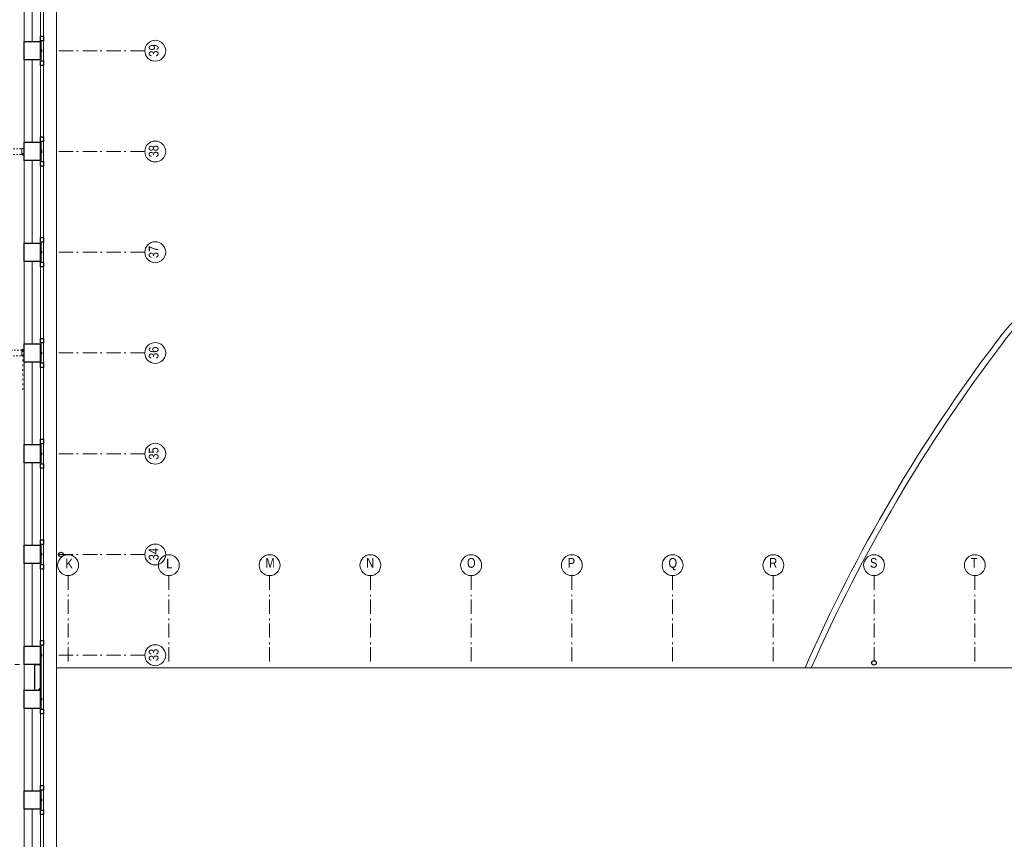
# Model space of a CAD drawing. Header units: millimetres. Extents: x -75976 to 232306, y 42824 to 140527.
# Tile 83 of 199: x 166346 to 183547, y 91814 to 106133. Entities that reach past the tile are written whole.
import ezdxf

# ---------------------------------------------------------------- set-up
doc = ezdxf.new("R2010")
doc.units = ezdxf.units.MM
doc.header["$LTSCALE"] = 400
doc.header["$PDMODE"] = 3
doc.header["$PDSIZE"] = 15
for name, pattern in [('STYLE_01', [0.416641, 0.208282, -0.208359]), ('STYLE_05', [0.208282, 0.069427, -0.138855]), ('STYLE_06', [1.041641, 0.625, -0.208282, 0.069427, -0.138931]), ('STYLE_21', [0.138889, 0.069444, -0.069444])]:
    doc.linetypes.add(name, pattern=pattern)
for name, color, linetype, lineweight in [('Buitenkozijnen', 140, 'Continuous', 15), ('Interieur-systeemwand glas', 140, 'STYLE_21', 15), ('Lijn-stramien', 5, 'STYLE_06', 9), ('mat-baksteen', 5, 'Continuous', 25), ('mat-beton (ihwg)', 5, 'Continuous', 25), ('None', 7, 'Continuous', 9)]:
    doc.layers.add(name, color=color, linetype=linetype, lineweight=lineweight)
doc.styles.add('Arial Narrow', font='ARIALN.TTF', dxfattribs={"height": 222.25})

# ---------------------------------------------------------------- blocks, each defined once
blk = doc.blocks.new('*U167')
at = {"layer": 'Interieur-systeemwand glas', "lineweight": 15}
for p, q in [((-3319, 17749), (-7000, 17749)), ((-3319, 17649), (-7000, 17649))]:
    blk.add_line(p, q, dxfattribs=at)
blk = doc.blocks.new('*U263')
at = {"layer": 'Interieur-systeemwand glas', "color": 43, "linetype": 'Continuous', "lineweight": 9}
blk.add_lwpolyline([(-3309, 17650), (-3309, 17750), (-3269, 17750), (-3269, 17650)], close=True, dxfattribs=at)
at = {"layer": 'Interieur-systeemwand glas', "color": 43, "linetype": 'Continuous', "lineweight": 15}
blk.add_point((-3289, 17650), dxfattribs=at)
blk = doc.blocks.new('*U284')
at = {"layer": 'Interieur-systeemwand glas', "color": 43, "linetype": 'Continuous', "lineweight": 9}
blk.add_lwpolyline([(-4844, 14230), (-4844, 14130), (-4804, 14130), (-4804, 14230)], close=True, dxfattribs=at)
at = {"layer": 'Interieur-systeemwand glas', "color": 43, "linetype": 'Continuous', "lineweight": 15}
for p in [(-5591, 14230), (-4824, 14230), (-4824, 14230)]:
    blk.add_point(p, dxfattribs=at)
at = {"layer": 'Lijn-stramien', "color": 8, "linetype": 'STYLE_05', "lineweight": 5}
for p, q in [((-5591, 14230), (-5591, 13535)), ((-4824, 14230), (-4824, 13535))]:
    blk.add_line(p, q, dxfattribs=at)
blk = doc.blocks.new('*U288')
at = {"layer": 'Interieur-systeemwand glas', "color": 43, "linetype": 'Continuous', "lineweight": 9}
blk.add_lwpolyline([(-4077, 14230), (-4077, 14130), (-4037, 14130), (-4037, 14230)], close=True, dxfattribs=at)
at = {"layer": 'Interieur-systeemwand glas', "color": 43, "linetype": 'Continuous', "lineweight": 15}
for p in [(-4824, 14230), (-4057, 14230), (-4057, 14230)]:
    blk.add_point(p, dxfattribs=at)
at = {"layer": 'Lijn-stramien', "color": 8, "linetype": 'STYLE_05', "lineweight": 5}
for p, q in [((-4824, 14230), (-4824, 13535)), ((-4057, 14230), (-4057, 13535))]:
    blk.add_line(p, q, dxfattribs=at)
blk = doc.blocks.new('*U290')
at = {"layer": 'Interieur-systeemwand glas', "color": 43, "linetype": 'Continuous', "lineweight": 9}
blk.add_lwpolyline([(-3310, 14230), (-3310, 14130), (-3270, 14130), (-3270, 14230)], close=True, dxfattribs=at)
at = {"layer": 'Interieur-systeemwand glas', "color": 43, "linetype": 'Continuous', "lineweight": 15}
for p in [(-4057, 14230), (-3290, 14230), (-3290, 14230)]:
    blk.add_point(p, dxfattribs=at)
at = {"layer": 'Lijn-stramien', "color": 8, "linetype": 'STYLE_05', "lineweight": 5}
for p, q in [((-4057, 14230), (-4057, 13535)), ((-3290, 14230), (-3290, 13535))]:
    blk.add_line(p, q, dxfattribs=at)
blk = doc.blocks.new('*U291')
at = {"layer": 'Interieur-systeemwand glas', "lineweight": 15}
for p, q in [((-6999, 14230), (-3269, 14230)), ((-6999, 14130), (-6839, 14130)), ((-6739, 14130), (-3269, 14130))]:
    blk.add_line(p, q, dxfattribs=at)
at = {"layer": 'None', "color": 7}
for name in ['*U284', '*U288', '*U290']:
    blk.add_blockref(name, (0, 0), dxfattribs=at)
blk = doc.blocks.new('*U298')
at = {"layer": 'Interieur-systeemwand glas'}
blk.add_blockref('*U167', (0, 0), dxfattribs=at)
at = {"layer": 'None', "color": 7}
for name in ['*U263', '*U291']:
    blk.add_blockref(name, (0, 0), dxfattribs=at)
blk = doc.blocks.new('Kolom 280x320')
at = {"layer": 'mat-beton (ihwg)', "lineweight": 25}
blk.add_lwpolyline([(-300, 160), (-20, 160), (-20, -160), (-300, -160)], close=True, dxfattribs=at)
at = {"layer": 'None', "color": 92, "linetype": 'Continuous', "lineweight": 5}
blk.add_point((0, 0), dxfattribs=at)
blk = doc.blocks.new('Gevelpui best 1410 (2D)')
at = {"layer": 'Buitenkozijnen', "lineweight": 15}
for p, q in [((-260, 0), (-260, -1410)), ((-260, 0), (-210, 0)), ((-210, 0), (-210, -1410)), ((-260, -1410), (-210, -1410))]:
    blk.add_line(p, q, dxfattribs=at)
at = {"layer": 'Buitenkozijnen', "color": 92, "lineweight": 25}
for points in [[(-260, 0), (-210, 0), (-210, -80), (-260, -80)], [(-260, -1330), (-210, -1330), (-210, -1410), (-260, -1410)]]:
    blk.add_lwpolyline(points, close=True, dxfattribs=at)
at = {"layer": 'None', "color": 43, "linetype": 'Continuous', "lineweight": 9}
blk.add_line((-410, 15), (-410, -1425), dxfattribs=at)
blk = doc.blocks.new('*X984')
at = {"layer": 'None', "lineweight": 9}
blk.add_line((-3024, 8290), (-2989, 8325), dxfattribs=at)
blk = doc.blocks.new('HWA')
at = {"layer": 'None', "color": 92, "linetype": 'Continuous', "lineweight": 25}
blk.add_circle((0, -74), 40, dxfattribs=at)
blk = doc.blocks.new('*U1211')
at = {"layer": 'None', "color": 8, "linetype": 'Continuous', "lineweight": 5}
for centre, radius, start, end in [((16167, 12639), 3001, 70.1931, 144.4805), ((16167, 12639), 2901, 70.1931, 144.4805), ((5756, -10392), 28168, 57.558, 66.1413), ((5756, -10392), 28268, 57.4554, 66.1413), ((36257, -2686), 28268, 142.8506, 156.2915), ((36257, -2686), 28168, 142.8506, 156.2021), ((-7237, 11485), 28268, 354.3462, 3.9598), ((-7237, 11485), 28168, 354.3265, 3.8572)]:
    blk.add_arc(centre, radius, start, end, dxfattribs=at)
blk = doc.blocks.new('*U1228')
at = {"layer": 'None', "color": 43, "linetype": 'Continuous', "lineweight": 9}
for centre, radius, start, end in [((16167, 12639), 3001, 70.1931, 144.4805), ((16167, 12639), 2901, 70.1931, 144.4805), ((5756, -10392), 28168, 57.558, 66.1413), ((5756, -10392), 28268, 57.4554, 66.1413), ((36257, -2686), 28268, 142.8506, 156.2915), ((36257, -2686), 28168, 142.8506, 156.2021), ((-7237, 11485), 28268, 354.3462, 3.9598), ((-7237, 11485), 28168, 354.3265, 3.8572)]:
    blk.add_arc(centre, radius, start, end, dxfattribs=at)
blk = doc.blocks.new('*U1229')
at = {"layer": 'None', "color": 43, "linetype": 'Continuous', "lineweight": 9}
for centre, radius, start, end in [((16167, 12639), 3001, 70.1931, 144.4805), ((16167, 12639), 2901, 70.1931, 144.4805), ((5756, -10392), 28168, 57.558, 66.1413), ((5756, -10392), 28268, 57.4554, 66.1413), ((36257, -2686), 28268, 142.8506, 156.2915), ((36257, -2686), 28168, 142.8506, 156.2021), ((-7237, 11485), 28268, 354.3462, 3.9598), ((-7237, 11485), 28168, 354.3265, 3.8572)]:
    blk.add_arc(centre, radius, start, end, dxfattribs=at)
blk = doc.blocks.new('*U1336')
at = {"layer": 'None', "color": 7, "linetype": 'STYLE_06', "lineweight": 9}
for p, q in [((-2499, 10290), (-2499, 8790)), ((-739, 10290), (-739, 8790)), ((1021, 10290), (1021, 8790)), ((2781, 10290), (2781, 8790)), ((4541, 10290), (4541, 8790)), ((6301, 10290), (6301, 8790)), ((8061, 10290), (8061, 8790)), ((9821, 10290), (9821, 8790)), ((11581, 10290), (11581, 8790))]:
    blk.add_line(p, q, dxfattribs=at)

msp = doc.modelspace()

# ---------------------------------------------------------------- linework, layer by layer
at = {"linetype": 'Continuous', "lineweight": 0, "flags": 128}
msp.add_lwpolyline([(166421.85564, 121055.0182), (158681.89627, 121055.0182), (158681.89627, 94400.0182), (153551.85564, 94400.0182), (153551.85564, 89034.0182), (166421.85564, 89034.0182), (166421.85564, 121055.0182)], dxfattribs=at)
at = {"layer": 'Buitenkozijnen', "color": 43, "lineweight": 9, "flags": 128}
msp.add_lwpolyline([(166971.85564, 118505.0182), (166991.85564, 118505.0182), (166991.85564, 89280.0182), (166971.85564, 89280.0182)], dxfattribs=at)
at = {"layer": 'Buitenkozijnen', "lineweight": 15}
for points in [[(166721.85564, 105765.0182), (166761.89627, 105765.0182), (166761.89627, 105415.0182), (166721.85564, 105415.0182)], [(166721.85564, 104005.0182), (166761.89627, 104005.0182), (166761.89627, 103655.0182), (166721.85564, 103655.0182)], [(166721.85564, 102245.0182), (166761.89627, 102245.0182), (166761.89627, 101895.0182), (166721.85564, 101895.0182)], [(166721.85564, 100485.0182), (166761.89627, 100485.0182), (166761.89627, 100135.0182), (166721.85564, 100135.0182)], [(166721.85564, 98725.0182), (166761.89627, 98725.0182), (166761.89627, 98375.0182), (166721.85564, 98375.0182)], [(166721.85564, 96965.0182), (166761.89627, 96965.0182), (166761.89627, 96615.0182), (166721.85564, 96615.0182)], [(166721.85564, 95205.0182), (166761.89627, 95205.0182), (166761.89627, 94085.0182), (166721.85564, 94085.0182)], [(166721.85564, 92675.0182), (166761.89627, 92675.0182), (166761.89627, 92325.0182), (166721.85564, 92325.0182)]]:
    msp.add_lwpolyline(points, close=True, dxfattribs=at)
at = {"layer": 'mat-baksteen', "lineweight": 25}
for p, q in [((166601.85564, 94870.0182), (166601.85564, 94420.0182)), ((166601.85564, 94870.0182), (166701.85564, 94870.0182)), ((166701.85564, 94870.0182), (166701.85564, 94420.0182)), ((166601.85564, 94420.0182), (166701.85564, 94420.0182))]:
    msp.add_line(p, q, dxfattribs=at)
at = {"layer": 'None', "color": 7, "linetype": 'STYLE_06', "lineweight": 9}
for p, q in [((168531.53108, 105590.0182), (167031.53108, 105590.0182)), ((168531.53108, 103830.0182), (167031.53108, 103830.0182)), ((168531.53108, 102070.0182), (167031.53108, 102070.0182)), ((168531.53108, 100310.0182), (167031.53108, 100310.0182)), ((168531.53108, 98550.0182), (167031.53108, 98550.0182)), ((168531.53108, 96790.0182), (167031.53108, 96790.0182)), ((183031.85564, 96420.0182), (183031.85564, 94920.0182)), ((168531.53108, 95030.0182), (167031.53108, 95030.0182))]:
    msp.add_line(p, q, dxfattribs=at)
at = {"layer": 'None', "color": 8, "linetype": 'STYLE_01', "lineweight": 5}
msp.add_line((158761.89627, 94870.0182), (166421.85564, 94870.0182), dxfattribs=at)
at = {"layer": 'None', "color": 43, "linetype": 'Continuous', "lineweight": 9}
msp.add_line((190521.85564, 94810.0182), (166991.85564, 94810.0182), dxfattribs=at)
for centre in [(168714.13749, 105590.0182), (168714.13749, 103830.0182), (168714.13749, 102070.0182), (168714.13749, 100310.0182), (168714.13749, 98550.0182), (168714.13749, 96790.0182), (167191.85564, 96602.62462), (168951.85564, 96602.62462), (170711.85564, 96602.62462), (172471.85564, 96602.62462), (174231.85564, 96602.62462), (175991.85564, 96602.62462), (177751.85564, 96602.62462), (179511.85564, 96602.62462), (181271.85564, 96602.62462), (183031.85564, 96602.62462), (168714.13749, 95030.0182)]:
    msp.add_circle(centre, 182.60642, dxfattribs=at)

# ---------------------------------------------------------------- block references
at = {"layer": 'Buitenkozijnen', "color": 7}
for p in [(166971.85564, 107175.0182), (166971.85564, 105415.0182), (166971.85564, 103655.0182), (166971.85564, 101895.0182), (166971.85564, 100135.0182), (166971.85564, 98375.0182), (166971.85564, 96615.0182), (166971.85564, 94085.0182), (166971.85564, 92325.0182)]:
    msp.add_blockref('Gevelpui best 1410 (2D)', p, dxfattribs=at)
at = {"layer": 'Interieur-systeemwand glas', "color": 7}
msp.add_blockref('*U298', (169690.79627, 86130.0182), dxfattribs=at)
at = {"layer": 'mat-baksteen'}
msp.add_blockref('*X984', (169690.79627, 86130.0182), dxfattribs=at)
at = {"layer": 'mat-beton (ihwg)', "color": 7}
for name, p in [('Kolom 280x320', (166721.85564, 105590.0182)), ('Kolom 280x320', (166721.85564, 103830.0182)), ('Kolom 280x320', (166721.85564, 102070.0182)), ('Kolom 280x320', (166721.85564, 100310.0182)), ('Kolom 280x320', (166721.85564, 98550.0182)), ('Kolom 280x320', (166721.85564, 96790.0182)), ('Kolom 280x320', (166721.85564, 95030.0182)), ('Kolom 280x320', (166721.85564, 95030.0182)), ('HWA', (181270.79627, 94970.0182)), ('Kolom 280x320', (166721.85564, 94260.0182)), ('Kolom 280x320', (166721.85564, 92500.0182))]:
    msp.add_blockref(name, p, dxfattribs=at)
at = {"layer": 'None', "color": 7}
for name in ['*U1211', '*U1228', '*U1229', '*U1336']:
    msp.add_blockref(name, (169690.79627, 86130.0182), dxfattribs=at)
at = {"layer": 'None', "color": 7, "rotation": 90}
msp.add_blockref('HWA', (166991.85564, 96790.0182), dxfattribs=at)

# ---------------------------------------------------------------- texts
at = {"layer": 'None', "color": 8, "char_height": 169.333333, "attachment_point": 1, "rotation": 90, "style": 'Arial Narrow'}
for s, insert in [('39', (168601.37991, 105486.01589)), ('38', (168601.37991, 103726.01589)), ('37', (168601.37991, 101966.01589)), ('36', (168601.37991, 100206.01589)), ('35', (168601.37991, 98446.01589)), ('34', (168601.37991, 96686.01589)), ('33', (168601.37991, 94926.01589))]:
    msp.add_mtext(s, dxfattribs=dict(at, insert=insert))
at = {"layer": 'None', "color": 8, "char_height": 169.33333, "attachment_point": 1, "style": 'Arial Narrow'}
for s, insert in [('K', (167146.06166, 96715.38221)), ('L', (168906.06166, 96715.38221)), ('M', (170639.88897, 96727.50796)), ('N', (172399.88897, 96727.50796)), ('O', (174159.88897, 96727.50796)), ('P', (175919.88897, 96727.50796)), ('Q', (177679.88897, 96727.50796)), ('R', (179439.88897, 96727.50796)), ('S', (181199.88897, 96727.50796)), ('T', (182959.88897, 96727.50796))]:
    msp.add_mtext(s, dxfattribs=dict(at, insert=insert))

doc.saveas('drawing.dxf')
